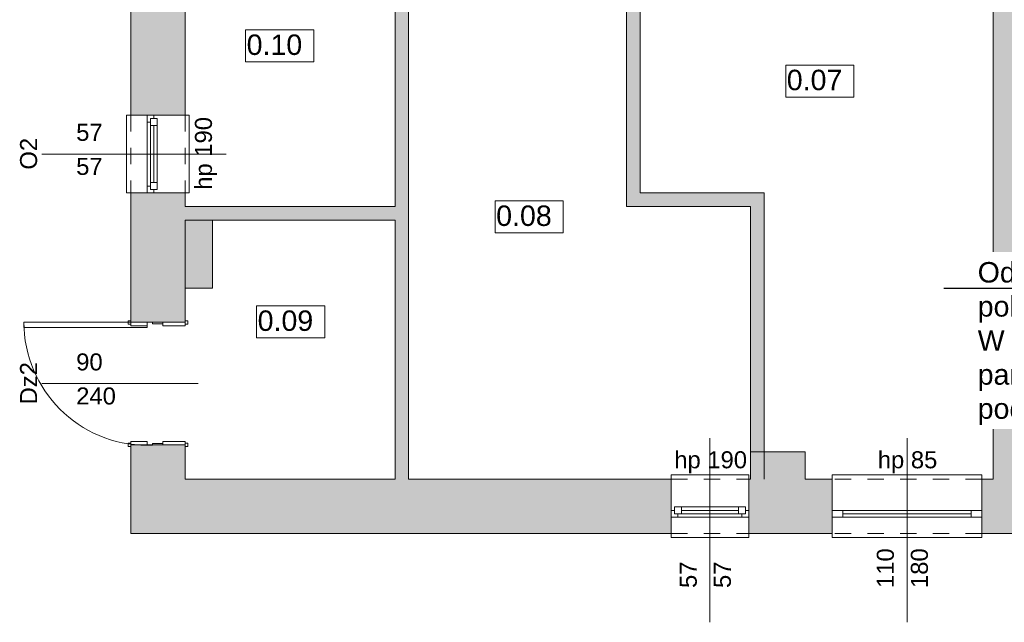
# Model space of a CAD drawing. Header units: millimetres. Extents: x 922208 to 1069538, y -182208 to -99877.
# Tile 2 of 256: x 951932 to 959159, y -173587 to -169164. Entities that reach past the tile are written whole.
import ezdxf
from ezdxf import colors
from ezdxf.entities.mleader import LeaderData, LeaderLine
from ezdxf.math import Vec2, Vec3

# ---------------------------------------------------------------- set-up
doc = ezdxf.new("R2010")
doc.units = ezdxf.units.MM
doc.header["$MEASUREMENT"] = 0
doc.linetypes.add('HIDDEN', pattern=[20, 10, -10])
doc.linetypes.add('Przerywana', pattern=[240, 120, -120])
for name, color, linetype, lineweight in [('IS_KLIM Opis_Średnice', 7, 'Continuous', 9), ('IS_POWRÓT', 5, 'HIDDEN', 30), ('Nowe_210-A Pomieszczenia_Nr_pióra__41', 7, 'Continuous', 15), ('Nowe_220-A Ściany_Nr_pióra__19', 255, 'Continuous', 0), ('Nowe_220-A Ściany_Nr_pióra__23', 7, 'Continuous', 15), ('Nowe_220-A Ściany_Nr_pióra__27', 7, 'Continuous', 25), ('Nowe_220-A Ściany_Nr_pióra__3', 7, 'Continuous', 13), ('Nowe_220-A Ściany_Nr_pióra__7', 7, 'Continuous', 13), ('Nowe_450-K Stropy_Nr_pióra__27', 7, 'Continuous', 25)]:
    doc.layers.add(name, color=color, linetype=linetype, lineweight=lineweight)
doc.layers.add('Nowe_220-A Ściany_Nr_pióra__45', color=7, linetype='Continuous', lineweight=15, true_color=0x40a5ff)
doc.styles.add('STYL_AUTOMATYCZNY_1', font='arial.ttf')

# ---------------------------------------------------------------- blocks, each defined once
blk = doc.blocks.new('parter01')
at = {"layer": 'Nowe_220-A Ściany_Nr_pióra__19', "linetype": 'Continuous', "lineweight": 0}
for points in [[(959076.51901, -107100.02068), (959075.75917, -112850.02068), (959315.75917, -112850.02068), (959316.51902, -107100.02068)], [(952746.55073, -110180.02064), (953146.55066, -110180.02064), (953146.5508, -108060.02069), (952746.55073, -108060.02069)], [(954786.55073, -108400.02068), (954686.55073, -108400.02068), (954686.55073, -112850.02068), (954786.55073, -112850.02068)], [(956486.55073, -110750.02068), (956486.55073, -108400.02068), (956386.55073, -108400.02068), (956386.55073, -110750.02068)], [(953146.5507, -110750.02073), (952746.55073, -110750.02073), (952746.55073, -111700.02069), (953146.55073, -111700.02069)], [(956486.55073, -110750.02068), (956386.55073, -110850.02068), (956486.55073, -110850.02068)], [(956386.55073, -110750.02068), (956386.55073, -110850.02068), (956486.55073, -110750.02068)], [(957296.55073, -110750.02068), (956486.55073, -110750.02068), (956486.55073, -110850.02068), (957296.55073, -110850.02068)], [(957296.55073, -110750.02068), (957296.55073, -110850.02068), (957396.55073, -110750.02068)], [(957296.55073, -110850.02068), (957396.55073, -110850.02068), (957396.55073, -110750.02068)], [(953146.55073, -110950.02068), (954686.55073, -110950.02068), (954686.55073, -110850.02068), (953146.55073, -110850.02068)], [(957296.55073, -110850.02068), (957296.55073, -112850.02068), (957396.55073, -112850.02068), (957396.55073, -110850.02068)], [(953346.55073, -111450.02068), (953346.55073, -110950.02068), (953146.55073, -110950.02068), (953146.55073, -111450.02068)], [(952746.55073, -112850.02068), (953146.5507, -112850.02068), (953146.55073, -112600.02069), (952746.55073, -112600.02069)], [(957296.55073, -112650.02068), (957296.55073, -112850.02068), (957696.55073, -112850.02068), (957696.55073, -112650.02068)], [(953146.55073, -112850.02068), (952746.55073, -113250.02068), (953146.55073, -113250.02068)], [(953146.55073, -112850.02068), (952746.55073, -112850.02068), (952746.55073, -113250.02068)], [(953146.55073, -112850.02068), (953146.55073, -113250.02068), (956713.29454, -113250.02068), (956713.29454, -112850.02068)], [(957283.29454, -112850.02068), (957283.29454, -113250.02068), (957894.58086, -113250.02068), (957894.58086, -112850.02068)], [(958994.58086, -113250.02068), (959315.75917, -113250.02068), (959315.75917, -112850.02067), (958994.58086, -112850.02067)]]:
    blk.add_hatch(color=255, dxfattribs=at).paths.add_polyline_path(points)
at = {"layer": 'Nowe_210-A Pomieszczenia_Nr_pióra__41', "color": 7, "linetype": 'Continuous', "lineweight": 0}
for p, q in [((953589.79107, -109553.36747), (954090.17107, -109553.36747)), ((953589.79107, -109789.08197), (953589.79107, -109553.36747)), ((954090.17107, -109553.36747), (954090.17107, -109789.08197)), ((954090.17107, -109789.08197), (953589.79107, -109789.08197)), ((957554.16039, -109811.91329), (958054.54039, -109811.91329)), ((957554.16039, -110047.62779), (957554.16039, -109811.91329)), ((958054.54039, -109811.91329), (958054.54039, -110047.62779)), ((958054.54039, -110047.62779), (957554.16039, -110047.62779)), ((955421.15733, -110808.39199), (955921.53733, -110808.39199)), ((955421.15733, -111044.10649), (955421.15733, -110808.39199)), ((955921.53733, -110808.39199), (955921.53733, -111044.10649)), ((955921.53733, -111044.10649), (955421.15733, -111044.10649)), ((953670.58664, -111578.6431), (954170.96664, -111578.6431)), ((953670.58664, -111814.3576), (953670.58664, -111578.6431)), ((954170.96664, -111578.6431), (954170.96664, -111814.3576)), ((954170.96664, -111814.3576), (953670.58664, -111814.3576))]:
    blk.add_line(p, q, dxfattribs=at)
at = {"layer": 'Nowe_220-A Ściany_Nr_pióra__23', "color": 7, "linetype": 'Continuous', "lineweight": 0}
for p, q in [((952866.55073, -110230.02068), (952866.55073, -110180.02068)), ((952916.55073, -110205.02068), (952891.55073, -110205.02068)), ((952891.55073, -110205.02068), (952891.55073, -110230.02068)), ((952891.55073, -110255.02068), (952891.55073, -110205.02068)), ((952891.55073, -110205.02068), (952941.55073, -110205.02068)), ((952916.55073, -110180.02068), (952916.55073, -110205.02068)), ((952941.55073, -110205.02068), (952941.55073, -110255.02068)), ((952891.55073, -110230.02068), (952866.55073, -110230.02068)), ((952941.55073, -110255.02068), (952891.55073, -110255.02068)), ((952891.55073, -110675.02068), (952891.55073, -110255.02068)), ((952916.55073, -110255.02068), (952916.55073, -110675.02068)), ((952941.55073, -110255.02068), (952941.55073, -110675.02068)), ((952866.55073, -110750.02068), (952866.55073, -110700.02068)), ((952866.55073, -110700.02068), (952891.55073, -110700.02068)), ((952891.55073, -110725.02068), (952891.55073, -110675.02068)), ((952891.55073, -110675.02068), (952941.55073, -110675.02068)), ((952891.55073, -110700.02068), (952891.55073, -110725.02068)), ((952941.55073, -110675.02068), (952941.55073, -110725.02068)), ((952891.55073, -110725.02068), (952916.55073, -110725.02068)), ((952941.55073, -110725.02068), (952891.55073, -110725.02068)), ((952916.55073, -110725.02068), (952916.55073, -110750.02068)), ((952866.55073, -111700.02068), (952866.55073, -111698.02068)), ((952866.55073, -111698.02068), (952906.55073, -111698.02068)), ((952981.55073, -111700.02068), (952866.55073, -111700.02068)), ((952906.55073, -111698.02068), (952906.55073, -111710.02068)), ((952906.55073, -111710.02068), (952981.55073, -111710.02068)), ((952981.55073, -111710.02068), (952981.55073, -111700.02068)), ((952981.55073, -112590.02068), (952906.55073, -112590.02068)), ((952906.55073, -112590.02068), (952906.55073, -112602.02068)), ((952981.55073, -112600.02068), (952981.55073, -112590.02068)), ((952866.55073, -112602.02068), (952866.55073, -112600.02068)), ((952866.55073, -112600.02068), (952981.55073, -112600.02068)), ((952906.55073, -112602.02068), (952866.55073, -112602.02068)), ((956713.29454, -113080.02068), (956738.29454, -113080.02068)), ((956738.29454, -113055.02068), (956788.29454, -113055.02068)), ((956738.29454, -113105.02068), (956738.29454, -113055.02068)), ((956738.29454, -113080.02068), (956738.29454, -113105.02068)), ((956788.29454, -113055.02068), (956788.29454, -113105.02068)), ((956788.29454, -113055.02068), (957208.29454, -113055.02068)), ((956788.29454, -113080.02068), (957208.29454, -113080.02068)), ((957208.29454, -113105.02068), (957208.29454, -113055.02068)), ((957208.29454, -113055.02068), (957258.29454, -113055.02068)), ((957258.29454, -113055.02068), (957258.29454, -113105.02068)), ((957258.29454, -113105.02068), (957258.29454, -113080.02068)), ((957258.29454, -113080.02068), (957283.29454, -113080.02068)), ((957974.58086, -113080.02068), (957894.58086, -113080.02068)), ((957974.58086, -113130.02068), (957974.58086, -113080.02068)), ((958994.58086, -113080.02068), (958914.58086, -113080.02068)), ((958914.58086, -113080.02068), (958914.58086, -113130.02068)), ((956763.29454, -113130.02068), (956713.29454, -113130.02068)), ((956738.29454, -113105.02068), (956763.29454, -113105.02068)), ((956788.29454, -113105.02068), (956738.29454, -113105.02068)), ((956763.29454, -113105.02068), (956763.29454, -113130.02068)), ((957208.29454, -113105.02068), (956788.29454, -113105.02068)), ((957258.29454, -113105.02068), (957208.29454, -113105.02068)), ((957233.29454, -113130.02068), (957233.29454, -113105.02068)), ((957233.29454, -113105.02068), (957258.29454, -113105.02068)), ((957283.29454, -113130.02068), (957233.29454, -113130.02068)), ((957894.58086, -113130.02068), (957974.58086, -113130.02068)), ((958914.58086, -113130.02068), (958994.58086, -113130.02068))]:
    blk.add_line(p, q, dxfattribs=at)
at = {"layer": 'Nowe_220-A Ściany_Nr_pióra__27', "color": 7, "linetype": 'Continuous', "lineweight": 0}
for p, q in [((952746.55073, -110180.02068), (952866.55073, -110180.02068)), ((952746.55073, -110180.02068), (952866.55073, -110180.02068)), ((952866.55073, -110180.02068), (952916.55073, -110180.02068)), ((952866.55073, -110180.02068), (952916.55073, -110180.02068)), ((952866.55073, -110180.02068), (952916.55073, -110180.02068)), ((952916.55073, -110180.02068), (953146.55073, -110180.02068)), ((952916.55073, -110180.02068), (953146.55073, -110180.02068)), ((952746.55073, -110750.02068), (952866.55073, -110750.02068)), ((952746.55073, -110750.02068), (952866.55073, -110750.02068)), ((952866.55073, -110750.02068), (952916.55073, -110750.02068)), ((952866.55073, -110750.02068), (952916.55073, -110750.02068)), ((952866.55073, -110750.02068), (952916.55073, -110750.02068)), ((952916.55073, -110750.02068), (953146.55073, -110750.02068)), ((952916.55073, -110750.02068), (953146.55073, -110750.02068)), ((952746.55073, -111700.02068), (952746.55073, -111688.02068)), ((952746.55073, -111700.02068), (952746.55073, -111688.02068)), ((952746.55073, -111700.02068), (952746.55073, -111688.02068)), ((952746.55073, -111700.02068), (952866.55073, -111700.02068)), ((952746.55073, -111700.02068), (952866.55073, -111700.02068)), ((952746.55073, -111700.02068), (952866.55073, -111700.02068)), ((952746.55073, -111700.02068), (952866.55073, -111700.02068)), ((952746.55073, -111700.02068), (952866.55073, -111700.02068)), ((952866.55073, -111700.02068), (952981.55073, -111700.02068)), ((952866.55073, -111700.02068), (952981.55073, -111700.02068)), ((952866.55073, -111700.02068), (952981.55073, -111700.02068)), ((952981.55073, -111700.02068), (953146.55073, -111700.02068)), ((952981.55073, -111700.02068), (953146.55073, -111700.02068)), ((952981.55073, -111700.02068), (953146.55073, -111700.02068)), ((953146.55073, -111700.02068), (953146.55073, -111688.02068)), ((953146.55073, -111700.02068), (953146.55073, -111688.02068)), ((953146.55073, -111700.02068), (953146.55073, -111688.02068)), ((952746.55073, -112600.02068), (952746.55073, -112612.02068)), ((952746.55073, -112600.02068), (952866.55073, -112600.02068)), ((952746.55073, -112600.02068), (952866.55073, -112600.02068)), ((952746.55073, -112600.02068), (952866.55073, -112600.02068)), ((952746.55073, -112600.02068), (952866.55073, -112600.02068)), ((952746.55073, -112600.02068), (952866.55073, -112600.02068)), ((952746.55073, -112600.02068), (952746.55073, -112612.02068)), ((952746.55073, -112600.02068), (952746.55073, -112612.02068)), ((952866.55073, -112600.02068), (952981.55073, -112600.02068)), ((952866.55073, -112600.02068), (952981.55073, -112600.02068)), ((952866.55073, -112600.02068), (952981.55073, -112600.02068)), ((952981.55073, -112600.02068), (953146.55073, -112600.02068)), ((952981.55073, -112600.02068), (953146.55073, -112600.02068)), ((952981.55073, -112600.02068), (953146.55073, -112600.02068)), ((953146.55073, -112600.02068), (953146.55073, -112612.02068)), ((953146.55073, -112600.02068), (953146.55073, -112612.02068)), ((953146.55073, -112600.02068), (953146.55073, -112612.02068)), ((956713.29454, -113080.02068), (956713.29454, -112850.02068)), ((956713.29454, -113080.02068), (956713.29454, -112850.02068)), ((957283.29454, -113080.02068), (957283.29454, -112850.02068)), ((957283.29454, -113080.02068), (957283.29454, -112850.02068)), ((957894.58086, -113080.02068), (957894.58086, -112850.02068)), ((957894.58086, -113080.02068), (957894.58086, -112850.02068)), ((958994.58086, -113080.02068), (958994.58086, -112850.02068)), ((958994.58086, -113080.02068), (958994.58086, -112850.02068)), ((956713.29454, -113130.02068), (956713.29454, -113080.02068)), ((956713.29454, -113130.02068), (956713.29454, -113080.02068)), ((956713.29454, -113130.02068), (956713.29454, -113080.02068)), ((957283.29454, -113130.02068), (957283.29454, -113080.02068)), ((957283.29454, -113130.02068), (957283.29454, -113080.02068)), ((957283.29454, -113130.02068), (957283.29454, -113080.02068)), ((957894.58086, -113130.02068), (957894.58086, -113080.02068)), ((957894.58086, -113130.02068), (957894.58086, -113080.02068)), ((957894.58086, -113130.02068), (957894.58086, -113080.02068)), ((958994.58086, -113130.02068), (958994.58086, -113080.02068)), ((958994.58086, -113130.02068), (958994.58086, -113080.02068)), ((958994.58086, -113130.02068), (958994.58086, -113080.02068)), ((956713.29454, -113250.02068), (956713.29454, -113130.02068)), ((956713.29454, -113250.02068), (956713.29454, -113130.02068)), ((957283.29454, -113250.02068), (957283.29454, -113130.02068)), ((957283.29454, -113250.02068), (957283.29454, -113130.02068)), ((957894.58086, -113250.02068), (957894.58086, -113130.02068)), ((957894.58086, -113250.02068), (957894.58086, -113130.02068)), ((958994.58086, -113250.02068), (958994.58086, -113130.02068)), ((958994.58086, -113250.02068), (958994.58086, -113130.02068))]:
    blk.add_line(p, q, dxfattribs=at)
for points in [[(952746.55073, -108060.02068), (952746.55073, -110180.02077)], [(953146.55073, -110180.02064), (953146.55073, -108400.02068)], [(954686.55073, -108400.02068), (954686.55073, -110850.02068)], [(954786.55073, -112850.02068), (954786.55073, -108400.02068)], [(956386.55073, -108400.02068), (956386.55073, -110850.02068)], [(956486.55073, -110750.02068), (956486.55073, -108400.02068)], [(959076.30494, -108720.02068), (959075.75917, -112850.02068)], [(952746.55073, -110750.02077), (952746.55073, -111700.02077)], [(953146.55073, -110850.02068), (953146.55073, -110750.02073)], [(957296.55073, -110750.02068), (956486.55073, -110750.02068)], [(957396.55073, -110750.02068), (957296.55073, -110750.02068)], [(957396.55073, -112850.02068), (957396.55073, -110750.02068)], [(954686.55073, -110850.02068), (953146.55073, -110850.02068)], [(956386.55073, -110850.02068), (956486.55073, -110850.02068)], [(956486.55073, -110850.02068), (957296.55073, -110850.02068)], [(957296.55073, -110850.02068), (957296.55073, -112850.02068)], [(953146.55073, -111700.02072), (953146.55073, -110950.02068)], [(953146.55073, -110950.02068), (954686.55073, -110950.02068)], [(953146.55073, -110950.02068), (953146.55073, -111450.02068)], [(953346.55073, -111450.02068), (953346.55073, -110950.02068)], [(954686.55073, -110950.02068), (954686.55073, -112850.02068)], [(952746.55073, -112600.02073), (952746.55073, -113250.02068)], [(953146.55073, -112850.02068), (953146.55073, -112600.02062)], [(957296.55073, -112650.02068), (957296.55073, -112850.02068)], [(957696.55073, -112650.02068), (957296.55073, -112650.02068)], [(957696.55073, -112850.02068), (957696.55073, -112650.02068)], [(954686.55073, -112850.02068), (953146.55073, -112850.02068)], [(956713.29454, -112850.02068), (954786.55073, -112850.02068)], [(957296.55073, -112850.02068), (957283.29454, -112850.02068)], [(957894.58086, -112850.02068), (957696.55073, -112850.02068)], [(959075.75917, -112850.02068), (958994.58086, -112850.02068)], [(952746.55073, -113250.02068), (953146.55073, -113250.02068)], [(953146.55073, -113250.02068), (956713.29454, -113250.02068)], [(957283.29454, -113250.02068), (957894.58086, -113250.02068)], [(958994.58086, -113250.02068), (959315.75917, -113250.02068)]]:
    blk.add_lwpolyline(points, dxfattribs=at)
at = {"layer": 'Nowe_220-A Ściany_Nr_pióra__3', "color": 7, "linetype": 'Continuous', "lineweight": 0}
for p, q in [((952746.55073, -110180.02068), (952716.55073, -110180.02068)), ((952716.55073, -110180.02068), (952716.55073, -110750.02068)), ((953146.55073, -110180.02068), (953176.55073, -110180.02068)), ((953176.55073, -110180.02068), (953176.55073, -110750.02068)), ((952866.55073, -110700.02068), (952866.55073, -110230.02068)), ((952941.55073, -110255.02068), (952941.55073, -110675.02068)), ((952716.55073, -110750.02068), (952746.55073, -110750.02068)), ((953176.55073, -110750.02068), (953146.55073, -110750.02068)), ((951962.55073, -111698.02068), (952866.55073, -111698.02068)), ((951962.55073, -111738.02068), (951962.55073, -111698.02068)), ((952727.55073, -111713.02068), (952727.55073, -111688.02068)), ((952727.55073, -111688.02068), (952746.55073, -111688.02068)), ((952746.55073, -111713.02068), (952727.55073, -111713.02068)), ((952746.55073, -111688.02068), (952746.55073, -111713.02068)), ((952746.55073, -111700.02068), (952866.55073, -111700.02068)), ((952746.55073, -111725.02068), (952746.55073, -111700.02068)), ((952866.55073, -111698.02068), (952866.55073, -111738.02068)), ((952866.55073, -111700.02068), (952866.55073, -111725.02068)), ((952981.55073, -111700.02068), (953146.55073, -111700.02068)), ((952981.55073, -111725.02068), (952981.55073, -111700.02068)), ((953146.55073, -111713.02068), (953146.55073, -111688.02068)), ((953146.55073, -111688.02068), (953165.55073, -111688.02068)), ((953146.55073, -111700.02068), (953146.55073, -111725.02068)), ((953165.55073, -111713.02068), (953146.55073, -111713.02068)), ((953165.55073, -111688.02068), (953165.55073, -111713.02068)), ((952866.55073, -111738.02068), (951962.55073, -111738.02068)), ((952866.55073, -111725.02068), (952746.55073, -111725.02068)), ((953146.55073, -111725.02068), (952981.55073, -111725.02068)), ((952727.55073, -112612.02068), (952727.55073, -112587.02068)), ((952727.55073, -112587.02068), (952746.55073, -112587.02068)), ((952746.55073, -112575.02068), (952866.55073, -112575.02068)), ((952746.55073, -112600.02068), (952746.55073, -112575.02068)), ((952746.55073, -112587.02068), (952746.55073, -112612.02068)), ((952866.55073, -112575.02068), (952866.55073, -112600.02068)), ((952981.55073, -112575.02068), (953146.55073, -112575.02068)), ((952981.55073, -112600.02068), (952981.55073, -112575.02068)), ((953146.55073, -112575.02068), (953146.55073, -112600.02068)), ((953146.55073, -112612.02068), (953146.55073, -112587.02068)), ((953146.55073, -112587.02068), (953165.55073, -112587.02068)), ((953165.55073, -112587.02068), (953165.55073, -112612.02068)), ((952746.55073, -112612.02068), (952727.55073, -112612.02068)), ((952866.55073, -112600.02068), (952746.55073, -112600.02068)), ((953146.55073, -112600.02068), (952981.55073, -112600.02068)), ((953165.55073, -112612.02068), (953146.55073, -112612.02068)), ((956713.29454, -112850.02068), (956713.29454, -112820.02068)), ((956713.29454, -112820.02068), (957283.29454, -112820.02068)), ((957283.29454, -112820.02068), (957283.29454, -112850.02068)), ((958994.58086, -112820.02068), (957894.58086, -112820.02068)), ((957894.58086, -112820.02068), (957894.58086, -112850.02068)), ((958994.58086, -112850.02068), (958994.58086, -112820.02068)), ((956788.29454, -113055.02068), (957208.29454, -113055.02068)), ((958914.58086, -113080.02068), (957974.58086, -113080.02068)), ((957233.29454, -113130.02068), (956763.29454, -113130.02068)), ((958914.58086, -113105.02068), (957974.58086, -113105.02068)), ((957974.58086, -113130.02068), (958914.58086, -113130.02068)), ((956713.29454, -113250.02068), (956713.29454, -113280.02068)), ((956713.29454, -113280.02068), (957283.29454, -113280.02068)), ((957283.29454, -113280.02068), (957283.29454, -113250.02068)), ((957894.58086, -113280.02068), (957894.58086, -113250.02068)), ((958994.58086, -113280.02068), (957894.58086, -113280.02068)), ((958994.58086, -113250.02068), (958994.58086, -113280.02068))]:
    blk.add_line(p, q, dxfattribs=at)
at = {"layer": 'Nowe_220-A Ściany_Nr_pióra__3', "color": 7, "linetype": 'Przerywana', "lineweight": 0}
for p, q in [((952746.55073, -110180.02068), (952746.55073, -110750.02068)), ((953146.55073, -110180.02068), (953146.55073, -110750.02068)), ((956713.29454, -112850.02068), (957283.29454, -112850.02068)), ((958994.58086, -112850.02068), (957894.58086, -112850.02068)), ((956713.29454, -113250.02068), (957283.29454, -113250.02068)), ((958994.58086, -113250.02068), (957894.58086, -113250.02068))]:
    blk.add_line(p, q, dxfattribs=at)
at = {"layer": 'Nowe_220-A Ściany_Nr_pióra__3', "color": 7, "linetype": 'Continuous', "lineweight": 0}
blk.add_arc((952866.55073, -111698.02068), 904, 180, 270, dxfattribs=at)
at = {"layer": 'Nowe_220-A Ściany_Nr_pióra__45', "color": 161, "linetype": 'Continuous', "lineweight": 0, "true_color": 0x40a5ff}
for p, q in [((952094.76502, -110465.02068), (953446.55073, -110465.02068)), ((952094.76502, -112150.02068), (953241.1513, -112150.02068)), ((956998.29454, -113901.8064), (956998.29454, -112550.02068)), ((958444.58086, -113901.8064), (958444.58086, -112550.02068))]:
    blk.add_line(p, q, dxfattribs=at)
at = {"layer": 'Nowe_450-K Stropy_Nr_pióra__27', "color": 7, "linetype": 'Continuous', "lineweight": 0, "flags": 128}
blk.add_lwpolyline([(953346.55073, -111450.02068), (953146.55073, -111450.02068)], dxfattribs=at)
at = {"layer": 'Nowe_210-A Pomieszczenia_Nr_pióra__41', "color": 7, "linetype": 'Continuous', "lineweight": 0, "char_height": 150, "attachment_point": 2, "style": 'STYL_AUTOMATYCZNY_1'}
for s, insert in [('\\A1;{\\pqc;\\pt0,25;\\fArial|b0|i0|c238|p0;\\W1.000000;0.10\\fArial|b0|i0|c238|p0;\\W1.000000;\\A1{\\H.66x;\\S^  ;}\\fArial|b0|i0|c238|p0;\\W1.000000;\\fArial|b0|i0|c238|p0;\\W1.000000;\\A1{\\H.66x;\\S^  ;}}', (953839.98107, -109587.65318)), ('\\A1;{\\pqc;\\pt0,25;\\fArial|b0|i0|c238|p0;\\W1.000000;0.07\\fArial|b0|i0|c238|p0;\\W1.000000;\\A1{\\H.66x;\\S^  ;}\\fArial|b0|i0|c238|p0;\\W1.000000;\\fArial|b0|i0|c238|p0;\\W1.000000;\\A1{\\H.66x;\\S^  ;}}', (957804.35039, -109846.19901)), ('\\A1;{\\pqc;\\pt0,25;\\fArial|b0|i0|c238|p0;\\W1.000000;0.08\\fArial|b0|i0|c238|p0;\\W1.000000;\\A1{\\H.66x;\\S^  ;}\\fArial|b0|i0|c238|p0;\\W1.000000;\\fArial|b0|i0|c238|p0;\\W1.000000;\\A1{\\H.66x;\\S^  ;}}', (955671.34733, -110842.67771)), ('\\A1;{\\pqc;\\pt0,25;\\fArial|b0|i0|c238|p0;\\W1.000000;0.09\\fArial|b0|i0|c238|p0;\\W1.000000;\\A1{\\H.66x;\\S^  ;}\\fArial|b0|i0|c238|p0;\\W1.000000;\\fArial|b0|i0|c238|p0;\\W1.000000;\\A1{\\H.66x;\\S^  ;}}', (953920.77664, -111612.92881))]:
    blk.add_mtext(s, dxfattribs=dict(at, insert=insert))
at = {"layer": 'Nowe_220-A Ściany_Nr_pióra__7', "color": 7, "linetype": 'Continuous', "lineweight": 0, "char_height": 125, "attachment_point": 7, "style": 'STYL_AUTOMATYCZNY_1'}
for s, insert in [('\\A1;{\\pql;\\pt0;\\fArial|b0|i0|c238|p0;\\W1.000000;57\\fArial|b0|i0|c238|p0;\\W1.000000;\\A1{\\H.66x;\\S^  ;}\\fArial|b0|i0|c238|p0;\\W1.000000;\\fArial|b0|i0|c238|p0;\\W1.000000;}', (952346.55073, -110404.61289)), ('\\A1;{\\pql;\\pt0;\\fArial|b0|i0|c238|p0;\\W1.000000;57\\fArial|b0|i0|c238|p0;\\W1.000000;\\A1{\\H.66x;\\S^  ;}\\fArial|b0|i0|c238|p0;\\W1.000000;\\fArial|b0|i0|c238|p0;\\W1.000000;}', (952346.55073, -110654.61289)), ('\\A1;{\\pql;\\pt0;\\fArial|b0|i0|c238|p0;\\W1.000000;90\\fArial|b0|i0|c238|p0;\\W1.000000;\\A1{\\H.66x;\\S^  ;}\\fArial|b0|i0|c238|p0;\\W1.000000;\\fArial|b0|i0|c238|p0;\\W1.000000;}', (952346.55073, -112089.61289)), ('\\A1;{\\pql;\\pt0;\\fArial|b0|i0|c238|p0;\\W1.000000;240\\fArial|b0|i0|c238|p0;\\W1.000000;\\A1{\\H.66x;\\S^  ;}\\fArial|b0|i0|c238|p0;\\W1.000000;\\fArial|b0|i0|c238|p0;\\W1.000000;}', (952346.55073, -112339.61289)), ('\\A1;{\\pql;\\pt0;\\fArial|b0|i0|c238|p0;\\W1.000000;hp 190\\fArial|b0|i0|c238|p0;\\W1.000000;\\A1{\\H.66x;\\S^  ;}\\fArial|b0|i0|c238|p0;\\W1.000000;\\fArial|b0|i0|c238|p0;\\W1.000000;}', (956736.12704, -112809.08834)), ('\\A1;{\\pql;\\pt0;\\fArial|b0|i0|c238|p0;\\W1.000000;hp 85\\fArial|b0|i0|c238|p0;\\W1.000000;\\A1{\\H.66x;\\S^  ;}\\fArial|b0|i0|c238|p0;\\W1.000000;\\fArial|b0|i0|c238|p0;\\W1.000000;}', (958230.08586, -112809.08834))]:
    blk.add_mtext(s, dxfattribs=dict(at, insert=insert))
at = {"layer": 'Nowe_220-A Ściany_Nr_pióra__7', "color": 7, "linetype": 'Continuous', "lineweight": 0, "char_height": 125, "attachment_point": 7, "rotation": 90, "style": 'STYL_AUTOMATYCZNY_1'}
for s, insert in [('\\A1;{\\pql;\\pt0;\\fArial|b0|i0|c238|p0;\\W1.000000;hp 190\\fArial|b0|i0|c238|p0;\\W1.000000;\\A1{\\H.66x;\\S^  ;}\\fArial|b0|i0|c238|p0;\\W1.000000;\\fArial|b0|i0|c238|p0;\\W1.000000;}', (953380.61838, -110727.18818)), ('\\A1;{\\pql;\\pt0;\\fArial|b0|i0|c238|p0;\\W1.000000;O2\\fArial|b0|i0|c238|p0;\\W1.000000;\\fArial|b0|i0|c238|p0;\\W1.000000;\\fArial|b0|i0|c238|p0;\\W1.000000;}', (952061.14293, -110579.36243)), ('\\A1;{\\pql;\\pt0;\\fArial|b0|i0|c238|p0;\\W1.000000;Dz2\\fArial|b0|i0|c238|p0;\\W1.000000;\\fArial|b0|i0|c238|p0;\\W1.000000;\\fArial|b0|i0|c238|p0;\\W1.000000;}', (952059.0503, -112302.44818)), ('\\A1;{\\pql;\\pt0;\\fArial|b0|i0|c238|p0;\\W1.000000;110\\fArial|b0|i0|c238|p0;\\W1.000000;\\A1{\\H.66x;\\S^  ;}\\fArial|b0|i0|c238|p0;\\W1.000000;\\fArial|b0|i0|c238|p0;\\W1.000000;}', (958384.17307, -113650.02068)), ('\\A1;{\\pql;\\pt0;\\fArial|b0|i0|c238|p0;\\W1.000000;180\\fArial|b0|i0|c238|p0;\\W1.000000;\\A1{\\H.66x;\\S^  ;}\\fArial|b0|i0|c238|p0;\\W1.000000;\\fArial|b0|i0|c238|p0;\\W1.000000;}', (958634.17307, -113650.02068)), ('\\A1;{\\pql;\\pt0;\\fArial|b0|i0|c238|p0;\\W1.000000;57\\fArial|b0|i0|c238|p0;\\W1.000000;\\A1{\\H.66x;\\S^  ;}\\fArial|b0|i0|c238|p0;\\W1.000000;\\fArial|b0|i0|c238|p0;\\W1.000000;}', (956937.88674, -113650.02068)), ('\\A1;{\\pql;\\pt0;\\fArial|b0|i0|c238|p0;\\W1.000000;57\\fArial|b0|i0|c238|p0;\\W1.000000;\\A1{\\H.66x;\\S^  ;}\\fArial|b0|i0|c238|p0;\\W1.000000;\\fArial|b0|i0|c238|p0;\\W1.000000;}', (957187.88674, -113650.02068))]:
    blk.add_mtext(s, dxfattribs=dict(at, insert=insert))

msp = doc.modelspace()

# ---------------------------------------------------------------- block references
at = {"layer": 'IS_POWRÓT', "color": 27, "linetype": 'ByBlock', "lineweight": 30}
msp.add_blockref('parter01', (0, -59685.2), dxfattribs=at)

# ---------------------------------------------------------------- next in the draw order: leaders
at = {"layer": 'IS_KLIM Opis_Średnice', "ltscale": 30}
ml = msp.add_multileader_mtext('Standard', dxfattribs=at)
ml.set_content('{\\fArial|b0|i0|c238|p0;\\C7;Odprowadzenie skroplin (przewód tłoczny) od klimatyzatora zastosować pompkę skroplin. W związku z brakiiem w pobliżu istenijącego pionu kanalizacyji sanitarnej skropliny z klimatyzacji zaleca się odprowadzić na zewnątrz budynku. W tym celu należy zamontować rurę odpływową, która skieruje wodę do rynny lub specjalnego zbiornika. Należy pamiętać o regularnym opróżnianiu zbiornika, aby zapobiec jego przepełnieniu. Ustalić bezpośrednio z Inwestrem podczas  robót budowlanych.  }', color=256)
ml.set_leader_properties()
ml.build(insert=Vec2(0, 0))
ml.multileader.update_dxf_attribs({"text_left_attachment_type": 6, "text_right_attachment_type": 6, "dogleg_length": 0.36})
ctx = ml.context
ctx.base_point, ctx.char_height, ctx.plane_origin, ctx.plane_y_axis = Vec3(958961.2, -171137.2), 150, Vec3(987995.3, -160857.9), Vec3(0, -1)
ctx.left_attachment, ctx.right_attachment = 6, 6
notes = []
notes.append((ctx, [(0, (1, 1, 0), (969928.9, -171137.2), (-1, 0), 0.36, [(0, [(971108.7, -170864.4)], 256, [])])]))
ctx.mtext.insert, ctx.mtext.width, ctx.mtext.flow_direction = Vec3(958963.2, -170943.1), 11099.971, 5
ctx.mtext.has_bg_fill, ctx.mtext.bg_color, ctx.mtext.bg_scale_factor, ctx.mtext.bg_transparency, ctx.mtext.use_window_bg_color = 1, -939524096, 1.5, 0, 1
for ctx, leaders in notes:
    for number, flags, end, landing, length, lines in leaders:
        leader = LeaderData()
        leader.index, (leader.has_last_leader_line, leader.has_dogleg_vector, leader.attachment_direction) = number, flags
        leader.last_leader_point, leader.dogleg_vector, leader.dogleg_length = Vec3(end), Vec3(landing), length
        for number, points, colour, breaks in lines:
            line = LeaderLine()
            line.index, line.vertices, line.color, line.breaks = number, Vec3.list(points), colors.encode_raw_color(colour), breaks
            leader.lines.append(line)
        ctx.leaders.append(leader)

doc.saveas('drawing.dxf')
